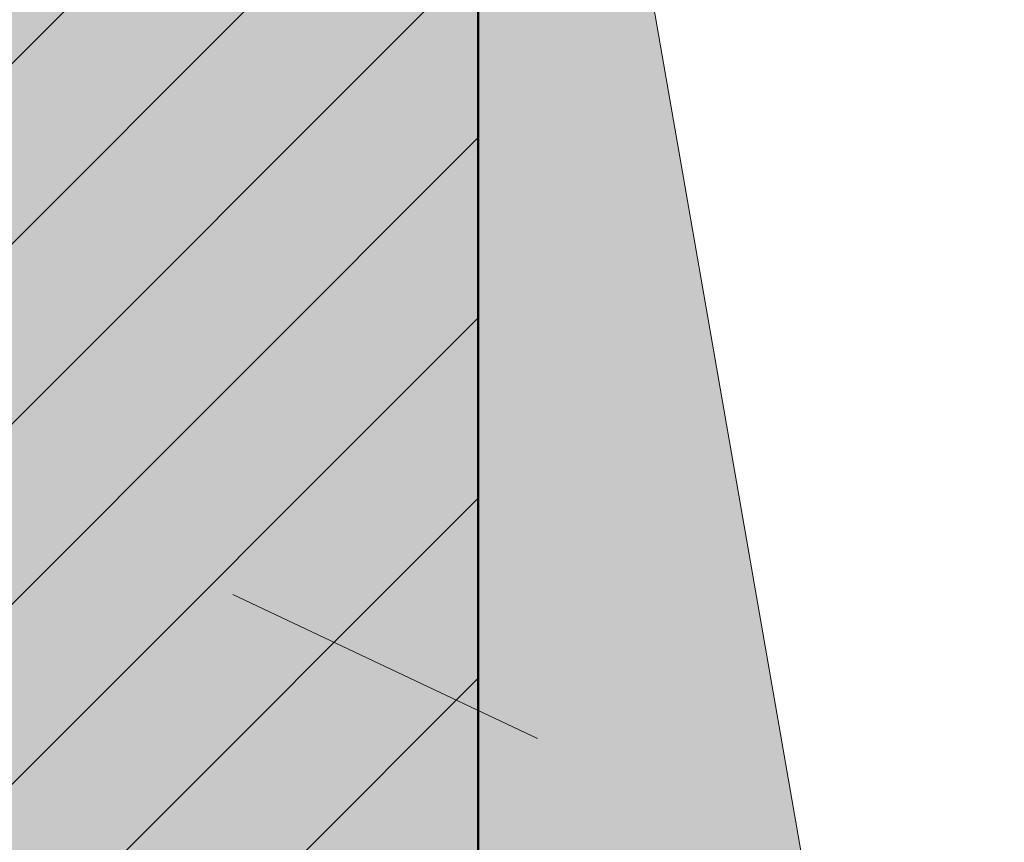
# Model space of a CAD drawing. Header units: metres. Extents: x -5203299 to 2078834, y 245743 to 5816291.
# Tile 141 of 256: x 366427.25 to 366428.79, y 5814093.65 to 5814094.95. Entities that reach past the tile are written whole.
import ezdxf

# ---------------------------------------------------------------- set-up
doc = ezdxf.new("R2010")
doc.units = ezdxf.units.M
doc.header["$LTSCALE"] = 0.5
doc.linetypes.add('Linienart-1', pattern=[2.116328, 1.058164, -1.058164])
for name, color, linetype, lineweight in [('01_CS-530-Belag-Drainasphalt', 7, 'Continuous', 5), ('30 -39 Baustelle- Fläche', 7, 'Continuous', 15), ('Keine', 7, 'Continuous', 9)]:
    doc.layers.add(name, color=color, linetype=linetype, lineweight=lineweight)
doc.layers.add('01_CS-570-Pflanzung_Strauch', color=7, linetype='Continuous', lineweight=9, true_color=0xa3b35b)
doc.layers.add('30 -34 Innenwände- 4 Türen_Fenster', color=7, linetype='Continuous', lineweight=15, true_color=0x9955ff)

# ---------------------------------------------------------------- blocks, each defined once
blk = doc.blocks.new('_25-01-10_187 KRA_CS_LP4_Außenanlagenplan (3D)')
at = {"layer": '01_CS-530-Belag-Drainasphalt', "linetype": 'Continuous', "lineweight": 0}
h = blk.add_hatch(color=7, dxfattribs=at)
h.paths.add_polyline_path([(366380.5245484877, 5814205.779058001), (366380.5245458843, 5814194.07157948), (366375.824735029, 5814194.071580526), (366375.8247362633, 5814199.623918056), (366373.8245471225, 5814199.623918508), (366373.8245398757, 5814167.070873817), (366399.2252964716, 5814167.070868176), (366399.2252961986, 5814165.870868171), (366370.5747916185, 5814165.870874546), (366370.5747941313, 5814177.171675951), (366370.3748127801, 5814177.171676), (366370.374812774, 5814177.186418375), (366370.3746512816, 5814177.171675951), (366367.9747483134, 5814177.171681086), (366367.9747202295, 5814165.870875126), (366367.9746988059, 5814157.347647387), (366371.8246963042, 5814157.347646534), (366372.7024521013, 5814158.561371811), (366367.9747903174, 5814160.00662699), (366367.9747903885, 5814160.320331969), (366372.8882454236, 5814158.81827947), (366375.5044042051, 5814162.435798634), (366375.7284452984, 5814162.709942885), (366375.9832231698, 5814162.955783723), (366376.2651893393, 5814163.169897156), (366376.570416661, 5814163.349301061), (366376.8946540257, 5814163.491496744), (366377.2333855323, 5814163.594503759), (366377.5818934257, 5814163.656887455), (366377.9353237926, 5814163.677778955), (366394.9040393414, 5814163.677775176), (366394.9882708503, 5814163.676592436), (366395.0724359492, 5814163.673045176), (366395.1564682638, 5814163.667136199), (366395.2403015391, 5814163.658870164), (366395.3238696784, 5814163.648253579), (366395.4071067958, 5814163.635294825), (366395.4899472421, 5814163.620004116), (366395.5723257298, 5814163.602393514), (366410.6087460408, 5814160.166510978), (366410.8065105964, 5814160.110486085), (366410.9974805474, 5814160.034459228), (366411.1796387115, 5814159.939233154), (366411.3510610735, 5814159.825813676), (366411.5099369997, 5814159.695398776), (366411.6545883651, 5814159.549365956), (366411.7834873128, 5814159.389257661), (366411.8952723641, 5814159.216765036), (366412.8012081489, 5814157.647637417), (366419.1957478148, 5814157.647635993), (366419.1934128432, 5814157.347635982), (366419.1933970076, 5814086.213699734), (366419.2007788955, 5814086.042022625), (366419.2228700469, 5814085.87161281), (366419.2595073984, 5814085.703728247), (366419.3104204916, 5814085.53960823), (366419.3752334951, 5814085.380464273), (366419.4534679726, 5814085.227471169), (366419.544546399, 5814085.08175829), (366419.6477961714, 5814084.944401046), (366419.7283441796, 5814084.859834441), (366419.8126085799, 5814084.778970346), (366419.9004193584, 5814084.701971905), (366419.9915993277, 5814084.628994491), (366420.0859645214, 5814084.560185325), (366420.1833245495, 5814084.495683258), (366420.283482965, 5814084.43561844), (366420.3862376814, 5814084.380112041), (366424.4003221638, 5814082.326862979), (366424.5764741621, 5814082.225140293), (366424.7413825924, 5814082.106051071), (366424.893341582, 5814081.970827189), (366425.0307792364, 5814081.820867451), (366425.1522738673, 5814081.65772308), (366425.256568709, 5814081.483081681), (366425.3425848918, 5814081.298749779), (366425.409432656, 5814081.106634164), (366426.8580275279, 5814076.143406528), (366427.4339967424, 5814076.31151206), (366428.2745244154, 5814073.431666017), (366428.3363271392, 5814073.252095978), (366428.4148828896, 5814073.079197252), (366428.5094834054, 5814072.914528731), (366428.6192757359, 5814072.759575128), (366428.743269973, 5814072.615733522), (366428.8803481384, 5814072.484300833), (366429.029274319, 5814072.366462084), (366429.1887057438, 5814072.263279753), (366433.5105508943, 5814069.748989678), (366433.2088360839, 5814069.230368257), (366439.0906874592, 5814065.808524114), (366439.2140185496, 5814065.72779724), (366439.3281783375, 5814065.634550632), (366439.4319012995, 5814065.529817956), (366439.5240376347, 5814065.41476022), (366439.6035659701, 5814065.29065289), (366439.6696047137, 5814065.158871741), (366439.7214217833, 5814065.020877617), (366439.7584427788, 5814064.878200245), (366440.2684288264, 5814062.377861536), (366440.3028959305, 5814062.2516823), (366440.3535373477, 5814062.131081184), (366440.4194866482, 5814062.018121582), (366440.4996154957, 5814061.914736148), (366440.5925529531, 5814061.82269371), (366440.6967089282, 5814061.743569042), (366440.810301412, 5814061.678715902), (366440.9313869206, 5814061.629243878), (366455.6199126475, 5814056.722050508), (366457.3425736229, 5814056.192103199), (366459.0849528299, 5814055.731104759), (366460.8442922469, 5814055.339786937), (366462.6178064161, 5814055.018769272), (366464.4026874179, 5814054.768560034), (366466.19610934, 5814054.589555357), (366467.9952327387, 5814054.482038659), (366469.797209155, 5814054.446180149), (366589.2494747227, 5814054.446115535), (366589.2494755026, 5814057.91611552), (366469.797210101, 5814057.916202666), (366467.1023797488, 5814058.003107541), (366464.4187476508, 5814058.263457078), (366461.7574654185, 5814058.696169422), (366459.1295917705, 5814059.299446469), (366456.5460466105, 5814060.070781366), (366454.0175656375, 5814061.006968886), (366451.5546557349, 5814062.104118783), (366449.1675503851, 5814063.357670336), (366445.0394189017, 5814066.03048183), (366441.2534884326, 5814069.169290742), (366437.8620825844, 5814072.730717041), (366434.9120724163, 5814076.665539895), (366432.4442286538, 5814080.919377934), (366430.4926582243, 5814085.433440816), (366429.0843328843, 5814090.145341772), (366428.238716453, 5814094.989959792), (366427.5056744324, 5814094.989959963), (366427.3306038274, 5814095.005404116), (366427.1609408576, 5814095.051259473), (366427.0019260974, 5814095.126109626), (366426.8584712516, 5814095.227642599), (366426.7350073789, 5814095.352722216), (366426.6353480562, 5814095.497484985), (366426.562571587, 5814095.65745943), (366426.5189259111, 5814095.827704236), (366423.9095304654, 5814111.696591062), (366423.888608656, 5814111.871801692), (366423.8832113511, 5814112.048174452), (366423.8933808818, 5814112.224336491), (366423.9190380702, 5814112.398916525), (366423.9599832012, 5814112.570555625), (366424.0158975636, 5814112.737917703), (366424.0863458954, 5814112.899700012), (366424.170779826, 5814113.0546432), (366425.703652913, 5814115.594126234), (366425.7800666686, 5814115.732854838), (366425.8452634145, 5814115.877194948), (366425.8988342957, 5814116.026241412), (366425.9404433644, 5814116.179059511), (366425.9698296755, 5814116.3346909), (366425.9868089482, 5814116.492159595), (366425.9912746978, 5814116.650478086), (366425.9831989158, 5814116.808653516), (366423.7382852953, 5814141.51438392), (366423.7321150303, 5814141.785583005), (366423.7627008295, 5814142.05512247), (366423.8294800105, 5814142.318043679), (366423.9312240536, 5814142.569509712), (366424.0660611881, 5814142.804894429), (366424.2315108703, 5814143.019867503), (366424.4245293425, 5814143.210474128), (366424.6415656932, 5814143.373207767), (366442.666624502, 5814155.067145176), (366445.6216662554, 5814157.003694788), (366445.7900252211, 5814157.099972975), (366445.9687962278, 5814157.175173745), (366446.1553525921, 5814157.228192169), (366446.3469532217, 5814157.258249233), (366446.5407829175, 5814157.264903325), (366446.7339937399, 5814157.248056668), (366446.9237468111, 5814157.207956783), (366447.1072541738, 5814157.145193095), (366476.3015162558, 5814144.394029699), (366476.4051923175, 5814144.352986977), (366476.511475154, 5814144.319264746), (366476.6198485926, 5814144.293026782), (366476.7297862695, 5814144.274400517), (366476.8407542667, 5814144.263476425), (366476.9522136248, 5814144.260307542), (366477.0636230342, 5814144.26490927), (366477.1744413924, 5814144.277259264), (366488.0002797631, 5814145.867364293), (366488.3862809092, 5814145.950318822), (366488.7580457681, 5814146.083244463), (366489.1091354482, 5814146.263838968), (366489.4334691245, 5814146.48897448), (366489.7254294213, 5814146.754751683), (366489.9799596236, 5814147.056567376), (366490.1926513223, 5814147.389194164), (366490.3598207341, 5814147.746870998), (366490.8086477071, 5814148.899400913), (366490.8234614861, 5814148.931748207), (366490.8378906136, 5814148.964268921), (366490.8519330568, 5814148.99695845), (366490.8655868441, 5814149.029812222), (366490.8788500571, 5814149.062825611), (366490.89172082, 5814149.095993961), (366490.9041973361, 5814149.129312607), (366490.9162778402, 5814149.162776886), (366490.9673707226, 5814149.306981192), (366492.1624896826, 5814152.37589293), (366492.2351482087, 5814152.587938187), (366492.3332820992, 5814152.789462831), (366492.4554077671, 5814152.977419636), (366492.5996786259, 5814153.148966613), (366492.7639132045, 5814153.301509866), (366492.9456282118, 5814153.432742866), (366493.1420760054, 5814153.5406813), (366493.3502862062, 5814153.623693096), (366501.4194279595, 5814156.278543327), (366501.6210826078, 5814156.322470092), (366501.8274599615, 5814156.324065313), (366502.0297695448, 5814156.283261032), (366502.2193941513, 5814156.201795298), (366502.3882568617, 5814156.083138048), (366502.5291651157, 5814155.932343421), (366502.6361170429, 5814155.755834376), (366502.7045575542, 5814155.561129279), (366506.1071574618, 5814143.784365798), (366506.1514808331, 5814143.59785879), (366506.1777443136, 5814143.407965), (366506.1857066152, 5814143.216429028), (366506.1752945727, 5814143.025010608), (366506.1466038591, 5814142.835468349), (366506.0998980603, 5814142.649543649), (366506.0356062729, 5814142.468944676), (366505.9543191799, 5814142.295330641), (366505.5745484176, 5814141.576134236), (366509.6573640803, 5814141.576133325), (366507.504982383, 5814149.025757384), (366507.4795223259, 5814149.137562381), (366507.4670289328, 5814149.251546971), (366507.46766647, 5814149.366212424), (366507.4814265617, 5814149.48005104), (366507.5081282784, 5814149.591566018), (366507.5474205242, 5814149.699291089), (366507.5987866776, 5814149.80180983), (366507.661551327, 5814149.89777425), (366507.6615656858, 5814149.89779368), (366507.6615800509, 5814149.897813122), (366507.6615944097, 5814149.897832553), (366507.6616087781, 5814149.897851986), (366507.6616231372, 5814149.897871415), (366507.661637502, 5814149.897890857), (366507.6616518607, 5814149.897910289), (366507.6616662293, 5814149.897929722), (366510.0964387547, 5814153.191568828), (366510.3175798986, 5814153.443465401), (366510.5776839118, 5814153.654891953), (366510.8694447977, 5814153.819909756), (366511.1846673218, 5814153.933883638), (366511.5144972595, 5814153.993612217), (366511.8496700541, 5814153.997417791), (366512.1807711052, 5814153.945193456), (366512.4985003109, 5814153.83840646), (366520.0537782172, 5814150.571419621), (366520.2143980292, 5814150.510019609), (366520.379698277, 5814150.462643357), (366520.5484571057, 5814150.42964121), (366520.7194270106, 5814150.411257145), (366520.8913441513, 5814150.407627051), (366521.0629377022, 5814150.418777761), (366521.2329391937, 5814150.444626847), (366521.4000919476, 5814150.484983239), (366525.3457663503, 5814151.619163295), (366525.5688086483, 5814151.669672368), (366525.7961588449, 5814151.694389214), (366526.0248443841, 5814151.692990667), (366526.2518752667, 5814151.665494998), (366526.4742831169, 5814151.61226172), (366526.6891600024, 5814151.533986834), (366526.8936964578, 5814151.431693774), (366527.0852182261, 5814151.306719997), (366528.5194250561, 5814150.249207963), (366528.609324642, 5814150.177802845), (366528.6938725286, 5814150.100135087), (366528.7726333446, 5814150.016604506), (366528.8452015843, 5814149.927641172), (366528.911203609, 5814149.83370313), (366528.970299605, 5814149.735274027), (366529.0221852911, 5814149.632860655), (366529.0665935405, 5814149.526990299), (366530.3082701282, 5814146.240986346), (366530.3938547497, 5814146.067451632), (366530.5112572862, 5814145.913647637), (366530.6560822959, 5814145.785332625), (366530.8229076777, 5814145.687310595), (366531.0054876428, 5814145.623251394), (366531.1969865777, 5814145.595553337), (366531.3902349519, 5814145.605253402), (366531.5779977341, 5814145.651988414), (366546.4384005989, 5814150.922791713), (366546.7379919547, 5814151.003516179), (366547.046463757, 5814151.036931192), (366547.3563917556, 5814151.022232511), (366547.6603166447, 5814150.959773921), (366547.9509236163, 5814150.851058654), (366548.2212183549, 5814150.698703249), (366548.4646954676, 5814150.506374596), (366548.6754951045, 5814150.278701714), (366551.9264445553, 5814146.169274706), (366552.4059608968, 5814145.661422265), (366552.9665069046, 5814145.244723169), (366553.590991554, 5814144.931883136), (366554.2603738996, 5814144.732440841), (366554.9542440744, 5814144.65247743), (366555.6514455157, 5814144.694431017), (366556.3307201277, 5814144.857022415), (366556.9713563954, 5814145.135294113), (366560.576204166, 5814147.355375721), (366560.7660465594, 5814147.458582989), (366560.96591532, 5814147.540706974), (366561.1734773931, 5814147.600789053), (366561.3863099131, 5814147.638127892), (366561.6019285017, 5814147.65228764), (366561.8178162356, 5814147.643102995), (366562.0314530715, 5814147.610681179), (366562.2403452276, 5814147.555400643), (366567.0141937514, 5814146.011700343), (366567.3011173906, 5814145.893625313), (366567.5663260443, 5814145.73259344), (366567.8034369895, 5814145.532480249), (366568.0067437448, 5814145.298101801), (366568.1713533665, 5814145.035098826), (366568.2933042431, 5814144.74980096), (366568.3696614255, 5814144.449074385), (366568.3985876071, 5814144.140156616), (366568.4784672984, 5814139.058790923), (366569.0228498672, 5814138.856640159), (366569.5643734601, 5814138.646951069), (366570.102933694, 5814138.429764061), (366570.6384267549, 5814138.205121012), (366571.170749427, 5814137.973065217), (366571.6997990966, 5814137.733641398), (366572.2254737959, 5814137.486895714), (366572.7476721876, 5814137.232875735), (366573.3588658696, 5814137.765397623), (366573.5055209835, 5814137.878919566), (366573.6643272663, 5814137.974708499), (366573.8331511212, 5814138.051477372), (366574.0097243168, 5814138.10819475), (366574.1916744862, 5814138.144098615), (366574.3765570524, 5814138.158706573), (366574.5618880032, 5814138.151822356), (366574.7451773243, 5814138.12353847), (366580.8802154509, 5814136.808886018), (366581.023982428, 5814136.788853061), (366581.1691350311, 5814136.789844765), (366581.3126148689, 5814136.811840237), (366581.4513987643, 5814136.854375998), (366581.5825625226, 5814136.916555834), (366581.7033424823, 5814136.997069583), (366581.8111937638, 5814137.094220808), (366581.903843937, 5814137.205962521), (366583.6210219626, 5814139.613214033), (366583.7133379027, 5814139.771552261), (366583.7752045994, 5814139.944079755), (366583.804543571, 5814140.125000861), (366583.8003692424, 5814140.308237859), (366583.7628218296, 5814140.487635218), (366583.6931626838, 5814140.657166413), (366583.593731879, 5814140.811136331), (366583.4678696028, 5814140.944372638), (366581.9177500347, 5814142.309647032), (366581.8441170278, 5814142.390418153), (366581.789793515, 5814142.485258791), (366581.7573752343, 5814142.589637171), (366581.7484112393, 5814142.698565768), (366581.7633298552, 5814142.806839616), (366581.8014182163, 5814142.909285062), (366581.8608563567, 5814143.001006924), (366581.9388041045, 5814143.077622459), (366582.5857268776, 5814143.587274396), (366582.6355590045, 5814143.621849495), (366582.689210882, 5814143.650136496), (366582.745893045, 5814143.67171916), (366582.8047714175, 5814143.686279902), (366582.8649796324, 5814143.693604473), (366582.9256317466, 5814143.693585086), (366582.9858352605, 5814143.686222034), (366583.0447043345, 5814143.671623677), (366587.7456335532, 5814142.198033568), (366587.7456979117, 5814142.198207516), (366588.7010728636, 5814141.898534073), (366587.7254918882, 5814139.261678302), (366590.2077272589, 5814138.391382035), (366591.6375105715, 5814138.391356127), (366591.6374935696, 5814137.391356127), (366590.0374935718, 5814137.391381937), (366590.0376046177, 5814128.791886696), (366595.7373887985, 5814128.790873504), (366595.7357211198, 5814137.391288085), (366593.9374935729, 5814137.391317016), (366593.9375105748, 5814138.391317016), (366595.9220056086, 5814138.391283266), (366598.7430643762, 5814138.39127063), (366598.7633119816, 5814138.491466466), (366598.7228200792, 5814153.203118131), (366597.2036008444, 5814153.203118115), (366597.2036025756, 5814161.006650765), (366597.9174512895, 5814161.006654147), (366598.7152357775, 5814161.006650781), (366598.7183008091, 5814165.621831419), (366598.7181835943, 5814165.87082379), (366597.1924523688, 5814165.870824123), (366597.1824947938, 5814190.385824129), (366598.7065425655, 5814190.385823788), (366598.7032840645, 5814197.51976377), (366598.6992614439, 5814205.777413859), (366568.2295025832, 5814205.777551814), (366568.2295010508, 5814198.900830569), (366583.8825157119, 5814198.900827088), (366583.8825154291, 5814197.60082709), (366593.1765154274, 5814197.60082502), (366593.1765140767, 5814191.535825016), (366594.2765140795, 5814191.535824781), (366594.2765138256, 5814190.385824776), (366593.1765138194, 5814190.385825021), (366593.1765082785, 5814165.466825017), (366581.3945082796, 5814165.466827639), (366581.3945080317, 5814164.370827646), (366578.6225080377, 5814164.370828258), (366578.6225082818, 5814165.46682826), (366573.1425082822, 5814165.466829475), (366573.1425080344, 5814164.370829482), (366570.3725080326, 5814164.370830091), (366570.3725082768, 5814165.466830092), (366567.0425082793, 5814165.466830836), (366567.0425094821, 5814170.903830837), (366564.8925094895, 5814170.903831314), (366564.8925091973, 5814169.603831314), (366559.6325091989, 5814169.603832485), (366559.6325094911, 5814170.903832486), (366548.3925094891, 5814170.903834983), (366548.3925091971, 5814169.605834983), (366545.6225092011, 5814169.605835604), (366545.6225094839, 5814170.905835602), (366543.4833521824, 5814170.905836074), (366543.483352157, 5814170.795589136), (366543.5833521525, 5814170.795589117), (366543.5833507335, 5814164.384896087), (366543.5790962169, 5814164.236219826), (366543.5663470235, 5814164.088030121), (366543.5451447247, 5814163.940811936), (366543.51555871, 5814163.795047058), (366543.4776858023, 5814163.651212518), (366543.4316499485, 5814163.509779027), (366543.3776018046, 5814163.371209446), (366543.3157182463, 5814163.235957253), (366543.3159602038, 5814163.235957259), (366541.2950345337, 5814159.263347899), (366541.2036087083, 5814159.084657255), (366541.0878863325, 5814158.920653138), (366540.9501823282, 5814158.774616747), (366540.7932516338, 5814158.64946973), (366540.6202338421, 5814158.547715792), (366540.4345903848, 5814158.471390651), (366540.2400352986, 5814158.422021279), (366540.0404608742, 5814158.400595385), (366533.8841306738, 5814158.400596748), (366533.7710508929, 5814158.394182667), (366533.6594217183, 5814158.375022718), (366533.550675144, 5814158.343362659), (366533.4462061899, 5814158.299608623), (366533.347355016, 5814158.244321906), (366533.2553896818, 5814158.178211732), (366533.1714899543, 5814158.102126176), (366533.0967321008, 5814158.01704127), (366531.4450395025, 5814155.907297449), (366531.3142070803, 5814155.769473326), (366531.1596643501, 5814155.658887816), (366530.9869922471, 5814155.57953446), (366530.8024264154, 5814155.534278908), (366530.6126320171, 5814155.524755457), (366530.4244630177, 5814155.551308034), (366530.2447146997, 5814155.612977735), (366530.0798781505, 5814155.707537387), (366518.671470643, 5814163.783154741), (366518.6552399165, 5814163.793091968), (366518.6392012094, 5814163.803336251), (366518.6233603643, 5814163.813883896), (366518.6077231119, 5814163.824731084), (366518.5922951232, 5814163.835873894), (366518.5770819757, 5814163.847308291), (366518.5620891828, 5814163.859030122), (366518.5473221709, 5814163.871035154), (366518.227628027, 5814164.097335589), (366518.2113972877, 5814164.107272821), (366518.1953585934, 5814164.117517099), (366518.1795177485, 5814164.128064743), (366518.1638804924, 5814164.13891194), (366518.1484524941, 5814164.150054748), (366518.133239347, 5814164.161489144), (366518.118246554, 5814164.173210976), (366518.1034795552, 5814164.185216), (366518.0276280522, 5814164.238908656), (366517.9257434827, 5814164.308865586), (366517.8332662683, 5814164.390855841), (366517.7516091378, 5814164.483627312), (366517.6820193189, 5814164.585762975), (366517.625559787, 5814164.695702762), (366517.5830929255, 5814164.8117674), (366517.5552673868, 5814164.932184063), (366517.542508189, 5814165.055113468), (366517.5425094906, 5814170.905841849), (366515.3925094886, 5814170.905842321), (366515.3925091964, 5814169.60584232), (366512.6225092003, 5814169.605842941), (366512.6225094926, 5814170.90384294), (366493.9794948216, 5814170.903847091), (366493.9794936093, 5814165.466847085), (366493.9816428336, 5814164.805743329), (366493.9772899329, 5814164.667200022), (366493.9633513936, 5814164.52929096), (366493.9398941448, 5814164.392678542), (366493.9070308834, 5814164.258018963), (366493.8649194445, 5814164.125959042), (366493.813762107, 5814163.997133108), (366493.7538046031, 5814163.872159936), (366493.6853349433, 5814163.751639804), (366491.2324349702, 5814159.76256586), (366491.1356452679, 5814159.622459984), (366491.0245134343, 5814159.493434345), (366490.9002982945, 5814159.376950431), (366490.7644068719, 5814159.274327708), (366490.6183784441, 5814159.186728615), (366490.4638671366, 5814159.11514541), (366490.3026231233, 5814159.060388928), (366490.1364728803, 5814159.023079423), (366477.5991398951, 5814156.901296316), (366477.5117592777, 5814156.884500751), (366477.4252121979, 5814156.863835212), (366477.339669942, 5814156.839340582), (366477.255301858, 5814156.811065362), (366477.1722749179, 5814156.779065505), (366477.0907534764, 5814156.743404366), (366477.0108988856, 5814156.704152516), (366476.9328692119, 5814156.661387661), (366472.1441940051, 5814153.896646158), (366471.8473125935, 5814153.756365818), (366471.5314791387, 5814153.666552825), (366471.2052066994, 5814153.62962803), (366470.8772897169, 5814153.646586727), (366470.5565669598, 5814153.716971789), (366470.2516832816, 5814153.838886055), (366469.9708566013, 5814154.009043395), (366469.7216564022, 5814154.222857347), (366460.1272774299, 5814163.540894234), (366459.9910039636, 5814163.687171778), (366459.8700145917, 5814163.846323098), (366459.7655184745, 5814164.016758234), (366459.6785597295, 5814164.196774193), (366459.6100072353, 5814164.384572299), (366459.5605459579, 5814164.578276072), (366459.5306701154, 5814164.77595006), (366459.5206782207, 5814164.975619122), (366459.5206783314, 5814165.466854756), (366416.5925082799, 5814165.466864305), (366416.5925098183, 5814172.385854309), (366415.6175098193, 5814172.385854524), (366415.6175098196, 5814172.390864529), (366415.4925098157, 5814172.390864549), (366415.4925102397, 5814174.265864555), (366416.5925102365, 5814174.265864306), (366416.5925154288, 5814197.600864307), (366419.9061273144, 5814197.600863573), (366419.9079382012, 5814198.900863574), (366424.39251572, 5814198.900862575), (366424.3925172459, 5814205.779652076), (366408.2253076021, 5814205.779905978), (366408.2253073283, 5814204.571904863), (366403.7253048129, 5814204.571905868), (366403.7253024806, 5814194.071574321), (366403.6253024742, 5814194.071573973), (366400.3253021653, 5814194.071575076), (366400.2253021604, 5814194.071575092), (366400.2253024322, 5814195.271564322), (366401.9253027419, 5814195.271563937), (366401.9253048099, 5814204.571613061), (366400.3253048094, 5814204.571613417), (366400.3253048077, 5814204.571906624), (366400.2253048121, 5814204.571906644), (366400.2253050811, 5814205.778626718), (366398.1253050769, 5814205.778627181), (366398.1253048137, 5814204.571907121), (366398.0253048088, 5814204.571907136), (366398.0253048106, 5814204.571613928), (366396.4253048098, 5814204.571614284), (366396.4253027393, 5814195.271575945), (366398.125302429, 5814195.271575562), (366398.1253021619, 5814194.071575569), (366398.0253021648, 5814194.071575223), (366395.3253021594, 5814194.071576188), (366395.2253021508, 5814194.071576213), (366395.2253048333, 5814204.651908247), (366395.225303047, 5814205.778602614), (366393.2253030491, 5814205.778607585), (366393.2253050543, 5814205.671654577), (366393.2253024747, 5814194.071576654), (366388.5245458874, 5814194.071577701), (366388.524548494, 5814205.778619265), (366386.5245464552, 5814205.778624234), (366386.5245458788, 5814194.071578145), (366382.5245458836, 5814194.071579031), (366382.5245484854, 5814205.779053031)])
h.paths.add_polyline_path([(366428.8487219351, 5814077.566576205), (366429.0005176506, 5814077.616474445), (366429.1603033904, 5814077.615938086), (366429.3117606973, 5814077.565021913), (366429.4394216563, 5814077.468925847), (366434.1106927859, 5814072.603737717), (366434.212670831, 5814072.478738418), (366434.2932226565, 5814072.338968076), (366434.3502519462, 5814072.188064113), (366434.3822745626, 5814072.029953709), (366434.3884571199, 5814071.868751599), (366434.3686387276, 5814071.708652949), (366434.3233351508, 5814071.553824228), (366434.2537256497, 5814071.4082946), (366434.0664000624, 5814071.086298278), (366434.0090443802, 5814071.006814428), (366433.9372842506, 5814070.940047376), (366433.8538773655, 5814070.888562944), (366433.7620290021, 5814070.854339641), (366433.6652688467, 5814070.838692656), (366433.567315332, 5814070.842223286), (366433.4719327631, 5814070.864795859), (366433.3827865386, 5814070.905542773), (366429.7068781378, 5814073.044050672), (366429.617762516, 5814073.10246237), (366429.5353678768, 5814073.17002453), (366429.4606296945, 5814073.245970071), (366429.3943965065, 5814073.329436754), (366429.3374202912, 5814073.419476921), (366429.2903479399, 5814073.515068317), (366429.2537138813, 5814073.615125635), (366429.2279340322, 5814073.718512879), (366428.5878525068, 5814077.027679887), (366428.5829653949, 5814077.187391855), (366428.6287112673, 5814077.340490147), (366428.7204187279, 5814077.471339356)])
h.paths.add_polyline_path([(366573.2677660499, 5814145.282171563), (366573.4766112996, 5814145.32530858), (366574.940802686, 5814145.467569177), (366575.1531378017, 5814145.476853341), (366575.3652591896, 5814145.463552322), (366575.574771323, 5814145.427816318), (366575.7793081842, 5814145.370048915), (366575.9765598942, 5814145.290902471), (366576.1642988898, 5814145.191270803), (366576.3404050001, 5814145.072279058), (366576.502889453, 5814144.935271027), (366578.6942773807, 5814142.878598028), (366578.7925817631, 5814142.764006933), (366578.8640282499, 5814142.631002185), (366578.9052930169, 5814142.485771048), (366578.914456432, 5814142.335069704), (366578.8910921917, 5814142.185908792), (366578.8362872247, 5814142.045227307), (366578.7525910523, 5814141.91956978), (366578.6438972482, 5814141.814781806), (366577.5295355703, 5814140.951612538), (366577.3288949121, 5814140.814844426), (366577.1131585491, 5814140.703399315), (366576.8855065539, 5814140.61891998), (366576.6492946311, 5814140.562651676), (366576.4080046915, 5814140.535423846), (366576.1651934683, 5814140.537637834), (366575.9244401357, 5814140.569260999), (366575.6892935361, 5814140.629827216), (366574.0965929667, 5814141.1449896), (366573.9065412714, 5814141.2201828), (366573.72762567, 5814141.318989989), (366573.5627658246, 5814141.439799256), (366573.4146518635, 5814141.580639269), (366573.2857006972, 5814141.739211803), (366573.1780165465, 5814141.912929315), (366573.0933565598, 5814142.098957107), (366573.0331022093, 5814142.294259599), (366572.6008803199, 5814144.096823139), (366572.5735509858, 5814144.308318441), (366572.5916878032, 5814144.520799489), (366572.6544662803, 5814144.724603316), (366572.7590314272, 5814144.910461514), (366572.9006279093, 5814145.069921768), (366573.0728163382, 5814145.19573229)])
h.paths.add_polyline_path([(366592.0947029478, 5814160.9329828), (366592.0949750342, 5814160.932982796), (366592.1391865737, 5814160.949716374), (366592.1842105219, 5814160.964299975), (366592.2300468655, 5814160.976733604), (366592.2766956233, 5814160.987017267), (366592.3241567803, 5814160.99515095), (366592.3724303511, 5814161.001134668), (366592.4215163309, 5814161.004968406), (366592.471414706, 5814161.006652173), (366592.8363499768, 5814161.00665209), (366592.8363482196, 5814153.075591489), (366590.4869245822, 5814146.72543566), (366588.0726739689, 5814147.556096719), (366587.9171033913, 5814147.624925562), (366587.7754503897, 5814147.71912767), (366587.6518143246, 5814147.835976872), (366587.5497731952, 5814147.972091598), (366587.4722800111, 5814148.12353274), (366587.4215774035, 5814148.285917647), (366587.3991326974, 5814148.454546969), (366587.4055954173, 5814148.624540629), (366587.7875922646, 5814151.710466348), (366588.1921095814, 5814154.978321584), (366588.2155287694, 5814155.130432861), (366588.2479070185, 5814155.280891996), (366588.2891308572, 5814155.42917178), (366588.3390558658, 5814155.574752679), (366588.3975070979, 5814155.717124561), (366588.4642797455, 5814155.855788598), (366588.5391398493, 5814155.990258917), (366588.6218251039, 5814156.120064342), (366590.0417714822, 5814158.210008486), (366591.644264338, 5814160.568633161), (366591.6877484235, 5814160.627834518), (366591.7354609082, 5814160.683684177), (366591.7871443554, 5814160.735880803), (366591.8425199, 5814160.784142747), (366591.9012887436, 5814160.828209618), (366591.9631337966, 5814160.867843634), (366592.0277213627, 5814160.902830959)])
h.paths.add_polyline_path([(366572.1436073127, 5814155.182753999), (366572.2927535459, 5814155.235370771), (366578.6241058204, 5814156.690746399), (366578.7931946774, 5814156.722029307), (366578.9643457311, 5814156.738671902), (366579.13629377, 5814156.74055116), (366579.3077676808, 5814156.727653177), (366579.4774998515, 5814156.700073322), (366579.6442355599, 5814156.658015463), (366579.8067422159, 5814156.601790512), (366579.9638186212, 5814156.531814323), (366583.6633348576, 5814154.689197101), (366583.8229919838, 5814154.58993434), (366583.9612490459, 5814154.462543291), (366584.0732195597, 5814154.311526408), (366584.1549460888, 5814154.142221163), (366584.2035401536, 5814153.96061138), (366584.2172842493, 5814153.773115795), (366584.1956926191, 5814153.586361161), (366584.1395283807, 5814153.406948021), (366583.7891314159, 5814152.572414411), (366583.715915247, 5814152.430845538), (366583.6211374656, 5814152.30270686), (366583.5072055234, 5814152.191253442), (366583.3770135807, 5814152.099316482), (366583.2338687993, 5814152.029231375), (366583.0814074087, 5814151.982778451), (366582.9235022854, 5814151.96113774), (366582.7641645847, 5814151.964858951), (366572.7027668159, 5814153.006136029), (366572.6410911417, 5814153.016450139), (366572.581185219, 5814153.034381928), (366572.5239860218, 5814153.059650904), (366572.4703882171, 5814153.091861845), (366572.4212301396, 5814153.130510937), (366572.3772806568, 5814153.174993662), (366572.3392272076, 5814153.224614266), (366572.307664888, 5814153.278596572), (366571.8243690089, 5814154.238326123), (366571.7696488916, 5814154.38671352), (366571.7496368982, 5814154.543597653), (366571.7653545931, 5814154.700970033), (366571.8159996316, 5814154.85079724), (366571.8989867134, 5814154.98543101), (366572.0100796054, 5814155.097998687)])
h.paths.add_polyline_path([(366553.9978214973, 5814151.456905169), (366554.5656855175, 5814151.60986072), (366555.1524783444, 5814151.649092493), (366555.7356498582, 5814151.573092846), (366556.2927890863, 5814151.384782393), (366556.8024854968, 5814151.091397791), (366557.2451517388, 5814150.704213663), (366557.6037764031, 5814150.238109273), (366557.8645777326, 5814149.710996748), (366558.0175332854, 5814149.143132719), (366558.0567650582, 5814148.556339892), (366557.9807654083, 5814147.973168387), (366557.7924549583, 5814147.41602915), (366557.4990703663, 5814146.906332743), (366557.1118862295, 5814146.463666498), (366556.6457818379, 5814146.105041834), (366556.1186693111, 5814145.844240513), (366555.5508052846, 5814145.691284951), (366554.9640124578, 5814145.652053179), (366554.3808409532, 5814145.728052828), (366553.8237017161, 5814145.916363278), (366553.3140053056, 5814146.209747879), (366552.8713390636, 5814146.596932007), (366552.5127144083, 5814147.063036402), (366552.2519130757, 5814147.590148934), (366552.0989575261, 5814148.158012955), (366552.0597257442, 5814148.744805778), (366552.1357253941, 5814149.327977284), (366552.3240358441, 5814149.88511652), (366552.6174204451, 5814150.394812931), (366553.0046045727, 5814150.837479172), (366553.4707089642, 5814151.196103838)])
h.paths.add_polyline_path([(366559.0650085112, 5814166.495832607), (366559.7000085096, 5814166.495832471), (366559.7000083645, 5814165.860832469), (366559.0650083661, 5814165.860832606)])
h.paths.add_polyline_path([(366548.1418906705, 5814166.432621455), (366548.3139112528, 5814166.479847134), (366548.491585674, 5814166.495757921), (366550.8150085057, 5814166.495757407), (366550.8150085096, 5814166.49902671), (366551.450008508, 5814166.499026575), (366551.4500085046, 5814166.495834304), (366554.667518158, 5814166.49583359), (366554.667517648, 5814165.895833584), (366554.6675078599, 5814163.404070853), (366554.6675169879, 5814161.222383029), (366554.6675049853, 5814161.216184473), (366554.6674689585, 5814161.209986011), (366554.6674089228, 5814161.203787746), (366554.6673248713, 5814161.197589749), (366554.66721682, 5814161.191392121), (366554.6670847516, 5814161.185194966), (366554.6669286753, 5814161.17899837), (366554.6667485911, 5814161.172802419), (366554.6667485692, 5814161.058562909), (366554.6436982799, 5814160.787955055), (366554.5752124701, 5814160.525144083), (366554.4632640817, 5814160.277702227), (366554.3110786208, 5814160.05275891), (366554.1230409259, 5814159.8567953), (366553.9045688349, 5814159.695457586), (366553.6619570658, 5814159.573394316), (366553.4021958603, 5814159.494122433), (366547.836965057, 5814158.300826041), (366547.6055417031, 5814158.278838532), (366547.3752947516, 5814158.310878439), (366547.1586667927, 5814158.395214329), (366546.9673644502, 5814158.527288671), (366546.8117257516, 5814158.699964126), (366546.7001614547, 5814158.903909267), (366546.6387005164, 5814159.128102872), (366546.6306640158, 5814159.360429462), (366546.6287656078, 5814159.388330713), (366546.6276481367, 5814159.416274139), (366546.6273124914, 5814159.444237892), (366546.6277589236, 5814159.472200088), (366546.6289870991, 5814159.50013887), (366546.6309960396, 5814159.52803238), (366546.6337841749, 5814159.555858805), (366546.6373493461, 5814159.583596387), (366547.5016242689, 5814165.637097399), (366547.542487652, 5814165.81073936), (366547.6135525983, 5814165.974358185), (366547.7125577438, 5814166.122747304), (366547.8363525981, 5814166.251184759), (366547.9809978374, 5814166.355583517)])
h.paths.add_polyline_path([(366497.458344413, 5814166.742741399), (366497.6043616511, 5814166.776144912), (366497.7537302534, 5814166.787363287), (366505.1675296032, 5814166.787361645), (366505.1675287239, 5814162.822869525), (366505.1657082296, 5814162.822869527), (366505.1411605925, 5814162.543676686), (366505.0682720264, 5814162.27305062), (366504.9492786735, 5814162.019295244), (366504.7878317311, 5814161.790196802), (366504.5888850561, 5814161.592784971), (366504.3585431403, 5814161.433117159), (366504.103873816, 5814161.316092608), (366503.8326913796, 5814161.245302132), (366495.064707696, 5814159.76143314), (366494.9464506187, 5814159.75719939), (366494.8311785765, 5814159.783939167), (366494.7268625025, 5814159.83980345), (366494.6407157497, 5814159.920929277), (366494.5786952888, 5814160.021706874), (366494.5450897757, 5814160.135167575), (366494.5422229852, 5814160.253465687), (366494.5702929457, 5814160.368421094), (366496.8218950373, 5814166.15024556), (366496.886551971, 5814166.285361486), (366496.9706656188, 5814166.40930391), (366497.0723487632, 5814166.519291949), (366497.189319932, 5814166.61285784), (366497.3189546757, 5814166.687902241)])
h.paths.add_polyline_path([(366509.5650085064, 5814166.495843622), (366510.2000085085, 5814166.495843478), (366510.2000083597, 5814165.860843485), (366509.5650083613, 5814165.86084362)])
h.paths.add_polyline_path([(366477.560474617, 5814155.087926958), (366477.6529255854, 5814155.117656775), (366477.7470098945, 5814155.14172302), (366477.8423809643, 5814155.160037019), (366477.9386874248, 5814155.172531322), (366478.0355744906, 5814155.179159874), (366485.8583354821, 5814155.47622501), (366486.1228847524, 5814155.450932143), (366486.3714300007, 5814155.356850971), (366486.5864174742, 5814155.200625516), (366486.7526634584, 5814154.993289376), (366486.8584266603, 5814154.749485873), (366486.8962374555, 5814154.486433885), (366486.8634253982, 5814154.222711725), (366486.762307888, 5814153.976945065), (366485.8122234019, 5814152.331351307), (366485.7386259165, 5814152.2156317), (366485.655389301, 5814152.106639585), (366485.5631249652, 5814152.005175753), (366485.462510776, 5814151.911985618), (366485.3542859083, 5814151.827753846), (366485.2392454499, 5814151.753099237), (366485.1182345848, 5814151.688570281), (366484.9921423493, 5814151.634641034), (366478.6439095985, 5814149.235845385), (366478.5212670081, 5814149.195082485), (366478.3957345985, 5814149.164350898), (366478.2681314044, 5814149.143851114), (366478.1392899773, 5814149.133716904), (366478.0100509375, 5814149.134014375), (366477.8812575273, 5814149.144741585), (366477.75375005, 5814149.165828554), (366477.6283604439, 5814149.197137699), (366473.0230419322, 5814150.546832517), (366472.759022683, 5814150.668204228), (366472.5410438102, 5814150.860356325), (366472.387510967, 5814151.107064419), (366472.3113880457, 5814151.387497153), (366472.3191026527, 5814151.677975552), (366472.4100033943, 5814151.953972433), (366472.5764148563, 5814152.192183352), (366472.804285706, 5814152.372494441), (366477.2962901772, 5814154.965953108), (366477.3818278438, 5814155.011935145), (366477.4699976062, 5814155.052643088)])
h.paths.add_polyline_path([(366416.9825172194, 5814205.66086422), (366417.6175172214, 5814205.660864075), (366417.6175170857, 5814205.025864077), (366416.9825170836, 5814205.025864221)])
h.paths.add_polyline_path([(366375.8247346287, 5814192.271580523), (366380.5241671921, 5814192.271579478), (366380.5241619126, 5814168.570872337), (366375.824729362, 5814168.570873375)])
h.paths.add_polyline_path([(366575.5650172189, 5814205.660828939), (366576.2000172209, 5814205.660828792), (366576.2000170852, 5814205.025828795), (366575.5650170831, 5814205.025828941)])
h.paths.add_polyline_path([(366592.1475172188, 5814205.660825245), (366592.7825172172, 5814205.660825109), (366592.7825170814, 5814205.025825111), (366592.1475170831, 5814205.025825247)])
h.paths.add_polyline_path([(366583.8150172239, 5814205.660827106), (366584.4500172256, 5814205.660826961), (366584.4500170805, 5814205.025826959), (366583.8150170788, 5814205.025827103)])
h.paths.add_polyline_path([(366401.0253020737, 5814192.271574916), (366403.7253020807, 5814192.271574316), (366403.7252981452, 5814174.621574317), (366408.2252984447, 5814174.621573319), (366408.2252964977, 5814165.870812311), (366401.0252962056, 5814165.870823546)])
h.paths.add_polyline_path([(366370.7510922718, 5814163.63971961), (366370.8448888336, 5814163.668172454), (366370.9424339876, 5814163.677779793), (366373.3853757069, 5814163.677779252), (366373.4560944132, 5814163.667694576), (366373.5211753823, 5814163.638244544), (366373.5754303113, 5814163.591776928), (366373.6145339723, 5814163.531996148), (366373.6353689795, 5814163.463667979), (366373.6362743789, 5814163.392239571), (366373.6171779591, 5814163.32340525), (366373.5796021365, 5814163.262652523), (366372.0040105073, 5814161.375106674), (366371.9403520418, 5814161.311484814), (366371.8663193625, 5814161.260305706), (366371.7843111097, 5814161.22322762), (366371.6969843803, 5814161.201451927), (366371.6071686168, 5814161.195684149), (366371.5177738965, 5814161.20611119), (366371.4316966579, 5814161.232395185), (366371.3517258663, 5814161.273684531), (366370.6739958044, 5814161.70496751), (366370.6233029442, 5814161.741888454), (366370.577630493, 5814161.784864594), (366370.5376970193, 5814161.833219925), (366370.5041307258, 5814161.886193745), (366370.4774596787, 5814161.942952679), (366370.4581034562, 5814162.002603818), (366370.446366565, 5814162.064208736), (366370.442433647, 5814162.126798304), (366370.4424338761, 5814163.177779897), (366370.4520413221, 5814163.275325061), (366370.480494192, 5814163.369121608), (366370.5266991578, 5814163.455565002), (366370.5888805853, 5814163.531333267), (366370.6646488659, 5814163.593514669)])
h.paths.add_polyline_path([(366423.4612604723, 5814157.155261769), (366423.7769824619, 5814157.256923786), (366424.1068818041, 5814157.291303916), (366431.3841894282, 5814157.291302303), (366431.661552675, 5814157.252067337), (366431.917151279, 5814157.13744138), (366432.1309284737, 5814156.956419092), (366432.2861092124, 5814156.723205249), (366432.3705165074, 5814156.456100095), (366432.3775269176, 5814156.176063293), (366432.3065903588, 5814155.905069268), (366432.1632732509, 5814155.664382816), (366430.2121367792, 5814153.239670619), (366430.1386937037, 5814153.154690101), (366430.0594696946, 5814153.075071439), (366429.9748551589, 5814153.001207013), (366429.8852670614, 5814152.933460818), (366429.791146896, 5814152.872166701), (366429.6929584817, 5814152.81762673), (366429.5911856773, 5814152.770109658), (366429.4863300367, 5814152.729849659), (366423.5760601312, 5814150.695572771), (366423.4657530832, 5814150.671107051), (366423.3527691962, 5814150.672033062), (366423.2428779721, 5814150.698303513), (366423.1416910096, 5814150.748576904), (366423.054375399, 5814150.820286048), (366422.9853898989, 5814150.909769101), (366422.9382572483, 5814151.01245664), (366422.9153841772, 5814151.123104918), (366422.5134461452, 5814155.546514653), (366422.517831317, 5814155.878171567), (366422.5905056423, 5814156.201797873), (366422.7283459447, 5814156.503485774), (366422.9254285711, 5814156.770270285), (366423.1732839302, 5814156.990686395)])
h.paths.add_polyline_path([(366388.5254912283, 5814192.271577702), (366393.2253020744, 5814192.27157665), (366393.2252968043, 5814168.570869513), (366388.5254859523, 5814168.570870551)])
h.paths.add_polyline_path([(366382.5247346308, 5814192.271579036), (366386.5249237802, 5814192.271578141), (366386.5249185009, 5814168.570870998), (366382.5247293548, 5814168.570871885)])
h.paths.add_polyline_path([(366395.2253020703, 5814192.271576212), (366399.2251129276, 5814192.27157532), (366399.2251076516, 5814168.570868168), (366395.2252968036, 5814168.570869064)])
at = {"layer": '01_CS-530-Belag-Drainasphalt', "lineweight": 9, "flags": 128}
blk.add_lwpolyline([(366445.0394189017, 5814066.03048183), (366441.2534884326, 5814069.169290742), (366437.8620825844, 5814072.730717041), (366434.9120724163, 5814076.665539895), (366432.4442286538, 5814080.919377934), (366430.4926582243, 5814085.433440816), (366429.0843328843, 5814090.145341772), (366428.238716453, 5814094.989959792), (366427.5056744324, 5814094.989959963), (366427.3306038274, 5814095.005404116), (366427.1609408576, 5814095.051259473), (366427.0019260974, 5814095.126109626), (366426.8584712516, 5814095.227642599), (366426.7350073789, 5814095.352722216), (366426.6353480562, 5814095.497484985), (366426.562571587, 5814095.65745943), (366426.5189259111, 5814095.827704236), (366423.9095304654, 5814111.696591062)], dxfattribs=at)
at = {"layer": '01_CS-570-Pflanzung_Strauch', "lineweight": 9}
blk.add_open_spline([(366342.1878464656, 5814094.749421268), (366342.1878464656, 5814094.748537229), (366342.1878464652, 5814094.747653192), (366341.1798506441, 5814094.747726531), (366340.171854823, 5814094.747799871), (366337.3343535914, 5814094.748019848), (366334.4968523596, 5814094.748239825), (366334.4968523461, 5814094.688152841), (366334.4968523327, 5814094.628065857), (366327.7219995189, 5814094.628110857), (366320.9471467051, 5814094.628155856), (366332.1265289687, 5814091.797669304), (366343.3059112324, 5814088.967182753), (366363.2136738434, 5814083.027267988), (366383.1214364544, 5814077.087353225), (366392.0748372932, 5814074.06528716), (366401.0282381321, 5814071.043221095), (366401.0765610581, 5814071.066375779), (366401.1973047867, 5814071.0582524), (366401.2420906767, 5814071.028833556), (366401.2624251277, 5814071.103163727), (366401.4355123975, 5814071.201891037), (366401.5841728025, 5814071.161222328), (366401.6829003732, 5814070.988135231), (366401.6625661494, 5814070.913804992), (366401.7303871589, 5814070.917003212), (366401.8644485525, 5814070.820185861), (366401.8827386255, 5814070.754799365), (366423.1312904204, 5814063.582717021), (366444.3798422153, 5814056.410634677), (366469.327629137, 5814048.305919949), (366494.2754160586, 5814040.201205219), (366511.7724507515, 5814034.485934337), (366529.2694854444, 5814028.770663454), (366536.0155532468, 5814026.578927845), (366542.7616210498, 5814024.387192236), (366543.9087513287, 5814024.027379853), (366547.4509671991, 5814023.175067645), (366552.3342116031, 5814022.692710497), (366557.237259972, 5814022.889842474), (366560.8231028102, 5814023.534404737), (366561.9892418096, 5814023.826796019), (366562.0974393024, 5814024.537989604), (366562.6721813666, 5814026.682052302), (366564.1146917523, 5814029.364975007), (366566.1446734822, 5814031.63611671), (366567.9641070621, 5814032.907727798), (366568.595742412, 5814033.252023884), (366577.0532424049, 5814039.360788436), (366588.0106103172, 5814047.275181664), (366588.3301371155, 5814047.652442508), (366588.4367999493, 5814047.867623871), (366589.3351723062, 5814049.707854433), (366590.233544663, 5814051.548084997), (366590.5465351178, 5814052.202749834), (366590.8595255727, 5814052.857414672), (366591.2066977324, 5814053.602103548), (366591.5538698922, 5814054.346792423), (366591.536609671, 5814054.34645366), (366591.5193494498, 5814054.346114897), (366590.7769290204, 5814054.345784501), (366590.0345085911, 5814054.345454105), (366584.5361519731, 5814049.284233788), (366574.4418104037, 5814043.047733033), (366566.9237650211, 5814041.125226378), (366561.3714401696, 5814039.705391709), (366560.1411397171, 5814038.98736164), (366556.0471913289, 5814034.719230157), (366552.0363702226, 5814030.537762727), (366550.8626850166, 5814029.683311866), (366548.7987129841, 5814029.208568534), (366546.7238049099, 5814029.632971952), (366545.5296851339, 5814030.458623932), (366542.3625845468, 5814033.603650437), (366539.2551017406, 5814036.689474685), (366538.5839172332, 5814037.222271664), (366537.5196975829, 5814037.722644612), (366536.3679581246, 5814037.960200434), (366535.5113463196, 5814037.936169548), (366530.5532560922, 5814037.242580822), (366523.5445217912, 5814036.262126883), (366515.2894166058, 5814038.847368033), (366511.0123249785, 5814042.373161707), (366509.5639070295, 5814043.126373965), (366507.9332201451, 5814043.204499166), (366505.2175708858, 5814042.760679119), (366501.6016187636, 5814043.298963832), (366500.191872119, 5814044.197809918), (366499.5330417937, 5814044.601180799), (366498.5796318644, 5814045.184908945), (366498.047789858, 5814045.430587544), (366490.4141144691, 5814047.927270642), (366482.7354110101, 5814050.438680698), (366481.9649043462, 5814050.563972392), (366481.5792162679, 5814050.56640288), (366478.1130860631, 5814050.307809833), (366474.6469558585, 5814050.049216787), (366457.5706066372, 5814055.63774328), (366440.4942574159, 5814061.226269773), (366439.1853794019, 5814061.576571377), (366437.8765013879, 5814061.92687298), (366430.976787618, 5814063.339425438), (366424.0770738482, 5814064.751977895), (366404.1837414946, 5814071.47775288), (366384.290409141, 5814078.203527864), (366367.443106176, 5814083.229169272), (366345.6372104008, 5814089.733985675), (366345.0389391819, 5814090.189691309), (366343.4000836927, 5814092.810699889), (366342.1878464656, 5814094.749421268)], degree=2, knots=[0, 0, 0, 1.238320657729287e-07, 1.238320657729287e-07, 0.0001413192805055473, 0.0001413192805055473, 0.0005387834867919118, 0.0005387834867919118, 0.0005472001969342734, 0.0005472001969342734, 0.001496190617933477, 0.001496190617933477, 0.003111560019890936, 0.003111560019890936, 0.00602163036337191, 0.00602163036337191, 0.007345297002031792, 0.007345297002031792, 0.007352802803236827, 0.007360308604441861, 0.007360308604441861, 0.00737110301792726, 0.00738189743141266, 0.00739269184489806, 0.007403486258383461, 0.007403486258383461, 0.007412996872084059, 0.007422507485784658, 0.007422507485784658, 0.01056388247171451, 0.01056388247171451, 0.01423823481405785, 0.01423823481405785, 0.01681657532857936, 0.01681657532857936, 0.01781015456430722, 0.01781015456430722, 0.0179785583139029, 0.01814696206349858, 0.01831536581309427, 0.01848376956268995, 0.01865217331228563, 0.01865217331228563, 0.01875294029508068, 0.01885370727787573, 0.01895447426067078, 0.01905524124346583, 0.01915600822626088, 0.01915600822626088, 0.0206174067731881, 0.02104936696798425, 0.02148132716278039, 0.02148132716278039, 0.02516448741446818, 0.02516448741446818, 0.02646960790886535, 0.02646960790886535, 0.02794739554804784, 0.02794739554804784, 0.02797844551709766, 0.02797844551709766, 0.0293137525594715, 0.0293137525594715, 0.04275484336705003, 0.05619593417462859, 0.07361735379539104, 0.0789889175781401, 0.08436048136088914, 0.09806859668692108, 0.1030527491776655, 0.1080369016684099, 0.1130210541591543, 0.1180052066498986, 0.122989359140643, 0.135977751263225, 0.1406235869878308, 0.1452694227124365, 0.1499152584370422, 0.1545610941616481, 0.1592069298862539, 0.1764579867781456, 0.1901602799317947, 0.2038625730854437, 0.2175648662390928, 0.2312671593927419, 0.2449694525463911, 0.2586717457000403, 0.2723740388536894, 0.2723740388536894, 0.2787051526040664, 0.2815359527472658, 0.2843667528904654, 0.2924944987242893, 0.2953899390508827, 0.2982853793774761, 0.2982853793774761, 0.3243781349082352, 0.3243781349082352, 0.459261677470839, 0.459261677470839, 0.4694333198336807, 0.4694333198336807, 0.5223042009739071, 0.5223042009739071, 0.679948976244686, 0.679948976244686, 0.8119299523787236, 0.8507753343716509, 0.8896207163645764, 1, 1, 1], dxfattribs=at)
blk = doc.blocks.new('Gruppe-12142')
at = {"layer": '30 -39 Baustelle- Fläche', "color": 252, "linetype": 'Linienart-1', "lineweight": 18, "true_color": 0x888888, "flags": 128}
blk.add_lwpolyline([(-137.6757500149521, 22.64795801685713), (-130.8145501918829, 22.31088888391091), (-124.0194274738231, 21.30292764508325), (-117.3558226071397, 19.63378151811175), (-110.8879097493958, 17.3195252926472), (-104.6779784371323, 14.38244652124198), (-98.78583370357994, 10.8508308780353), (-93.26822012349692, 6.758689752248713), (-88.17827533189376, 2.145432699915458), (-83.56501827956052, -2.944512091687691), (-79.47287715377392, -8.462125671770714), (-75.94126151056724, -14.35427040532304), (-73.00418273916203, -20.56420171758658), (-70.68992651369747, -27.03211457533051), (-69.02078038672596, -33.69571944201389), (-68.01281914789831, -40.49084216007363), (-67.67575001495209, -47.35204198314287), (-68.01281914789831, -54.21324180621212), (-69.02078038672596, -61.00836452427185), (-70.68992651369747, -67.67196939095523), (-73.00418273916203, -74.13988224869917), (-75.94126151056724, -80.3498135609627), (-79.47287715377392, -86.24195829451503), (-83.56501827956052, -91.75957187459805), (-88.17827533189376, -96.84951666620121), (-93.26822012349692, -101.4627737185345), (-98.78583370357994, -105.554914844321), (-104.6779784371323, -109.0865304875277), (-110.8879097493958, -112.0236092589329), (-117.3558226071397, -114.3378654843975), (-124.0194274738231, -116.007011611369), (-130.8145501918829, -117.0149728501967), (-137.6757500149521, -117.3520419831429), (-144.5369498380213, -117.0149728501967), (-151.3320725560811, -116.007011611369), (-157.9956774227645, -114.3378654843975), (-164.4635902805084, -112.0236092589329), (-170.6735215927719, -109.0865304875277), (-176.5656663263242, -105.554914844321), (-182.0832799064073, -101.4627737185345), (-187.1732246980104, -96.84951666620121), (-191.7864817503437, -91.75957187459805), (-195.8786228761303, -86.24195829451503), (-199.4102385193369, -80.3498135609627), (-202.3473172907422, -74.13988224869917), (-204.6615735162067, -67.67196939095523), (-206.3307196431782, -61.00836452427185), (-207.3386808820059, -54.21324180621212), (-207.6757500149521, -47.35204198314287), (-207.3386808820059, -40.49084216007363), (-206.3307196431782, -33.69571944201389), (-204.6615735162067, -27.03211457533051), (-202.3473172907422, -20.56420171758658), (-199.4102385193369, -14.35427040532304), (-195.8786228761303, -8.462125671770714), (-191.7864817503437, -2.944512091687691), (-187.1732246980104, 2.145432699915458), (-182.0832799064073, 6.758689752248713), (-176.5656663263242, 10.8508308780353), (-170.6735215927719, 14.38244652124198), (-164.4635902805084, 17.3195252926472), (-157.9956774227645, 19.63378151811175), (-151.3320725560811, 21.30292764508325), (-144.5369498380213, 22.31088888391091)], close=True, dxfattribs=at)
blk = doc.blocks.new('_BE Phase 4 (3D)')
at = {"layer": '30 -39 Baustelle- Fläche', "linetype": 'Continuous', "lineweight": 18, "true_color": 0xd9d9d9}
h = blk.add_hatch(dxfattribs=at)
h.set_pattern_fill('Schraffur grau', color=254, style=0, pattern_type=2)
h.set_pattern_definition([(45, (-197.657693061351, -89.99248768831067), (0.1414213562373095, -0.1414213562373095), [])])
h.paths.add_polyline_path([(-228.4052685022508, -110.5379333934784), (-172.9101176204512, -110.5379333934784), (-172.9101176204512, -63.44704198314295), (-164.8362973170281, -63.44704198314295), (-164.8362973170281, -120.35), (-229.1462132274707, -120.35)])
at = {"layer": '30 -39 Baustelle- Fläche', "color": 141, "linetype": 'Continuous', "lineweight": 50, "true_color": 0x7fdfff, "flags": 128}
blk.add_lwpolyline([(-228.4052685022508, -110.5379333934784), (-172.9101176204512, -110.5379333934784), (-172.9101176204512, -63.44704198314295), (-164.8362973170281, -63.44704198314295), (-164.8362973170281, -120.35), (-229.1462132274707, -120.35)], close=True, dxfattribs=at)
at = {"layer": '30 -39 Baustelle- Fläche', "color": 7}
blk.add_blockref('Gruppe-12142', (0, 0), dxfattribs=at)

msp = doc.modelspace()

# ---------------------------------------------------------------- block references
at = {"layer": '30 -34 Innenwände- 4 Türen_Fenster', "color": 1}
msp.add_blockref('_25-01-10_187 KRA_CS_LP4_Außenanlagenplan (3D)', (0, 0), dxfattribs=at)

# ---------------------------------------------------------------- next in the draw order: block references
at = {"layer": 'Keine', "color": 1}
msp.add_blockref('_BE Phase 4 (3D)', (366592.8034926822, 5814205.707927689), dxfattribs=at)

doc.saveas('drawing.dxf')
